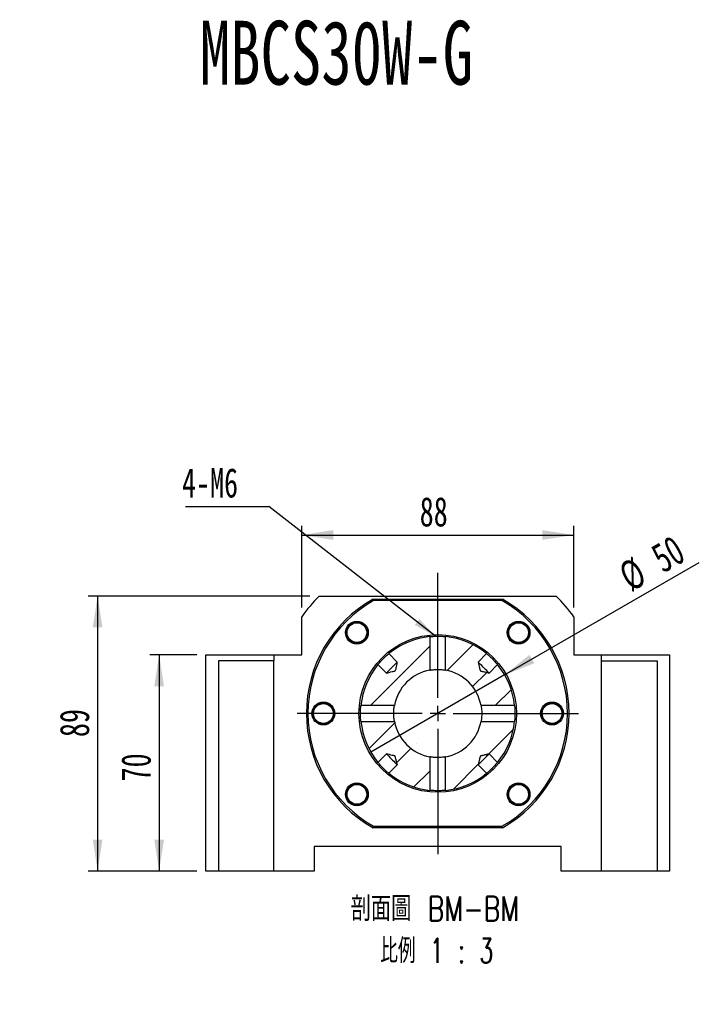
# Model space of a CAD drawing. Header units: millimetres. Extents: x 28 to 287, y 5 to 200.
# Tile 3 of 5: x 106 to 180, y 93 to 200. Entities that reach past the tile are written whole.
import ezdxf

# ---------------------------------------------------------------- set-up
doc = ezdxf.new("R2010")
doc.units = ezdxf.units.MM
doc.layers.add('圖層0', color=7, linetype='Continuous')
doc.styles.add('SLDTEXTSTYLE0', font='TXT', dxfattribs={"width": 0.7})
doc.styles.add('SLDTEXTSTYLE3', font='TXT', dxfattribs={"width": 0.633333})
doc.styles.add('SLDTEXTSTYLE4', font='TXT', dxfattribs={"width": 0.7, "bigfont": 'bigfont'})
doc.styles.add('SLDTEXTSTYLE5', font='TXT', dxfattribs={"width": 0.75, "bigfont": 'bigfont'})
doc.styles.add('SLDTEXTSTYLE6', font='TXT', dxfattribs={"width": 0.65625, "bigfont": 'bigfont'})
doc.dimstyles.new('SLDDIMSTYLE2', dxfattribs={"dimtxt": 0.18, "dimasz": 2.5, "dimexe": 0, "dimexo": 0.0625, "dimgap": 0, "dimtad": 0, "dimtih": 1, "dimtoh": 1, "dimdec": 0, "dimrnd": 1e-09, "dimzin": 0, "dimdsep": 46, "dimtxsty": 'Standard', "dimsah": 1, "dimcen": 0.09, "dimadec": 0, "dimazin": 0, "dimtfac": 2.5, "dimtdec": 0, "dimtofl": 0, "dimtmove": 0, "dimatfit": 3, "dimfxl": 0, "dimfrac": 2, "dimtolj": 1, "dimtzin": 0, "dimarcsym": 0})
doc.dimstyles.new('SLDDIMSTYLE3', dxfattribs={"dimtxt": 3.389974, "dimasz": 2.5, "dimexe": 0, "dimexo": 0.0625, "dimgap": 0.847493, "dimtad": 1, "dimlfac": 3, "dimrnd": 1e-09, "dimzin": 12, "dimdsep": 46, "dimtxsty": 'SLDTEXTSTYLE0', "dimsah": 1, "dimcen": 0.09, "dimadec": 0, "dimazin": 3, "dimtfac": 1, "dimtofl": 0, "dimtmove": 0, "dimatfit": 3, "dimfxl": 0, "dimfrac": 2, "dimtolj": 1, "dimtzin": 12, "dimarcsym": 0})
doc.dimstyles.new('SLDDIMSTYLE4', dxfattribs={"dimtxt": 3.389974, "dimasz": 2.5, "dimexe": 0, "dimexo": 0.0625, "dimgap": 0.847493, "dimtad": 1, "dimlfac": 3, "dimrnd": 1e-09, "dimzin": 12, "dimdsep": 46, "dimtxsty": 'SLDTEXTSTYLE0', "dimblk1": 'NONE', "dimsah": 1, "dimcen": 0, "dimadec": 0, "dimazin": 3, "dimtfac": 1, "dimtmove": 0, "dimatfit": 3, "dimldrblk": 'NONE', "dimfxl": 0, "dimfrac": 2, "dimtolj": 1, "dimtzin": 12, "dimarcsym": 0})

# ---------------------------------------------------------------- blocks, each defined once
blk = doc.blocks.new('SW_SYMBOL_HOLE_DIAM')
at = {"layer": '圖層0', "color": 0}
blk.add_line((300, 0), (700, 1000), dxfattribs=at)
blk.add_circle((500, 500), 350, dxfattribs=at)
blk = doc.blocks.new('SW_SYMBOL_HOLE_SPOT')
at = {"layer": '圖層0', "color": 0}
for p, q in [((0, 875), (0, 75)), ((1600, 75), (1600, 875)), ((0, 75), (1600, 75))]:
    blk.add_line(p, q, dxfattribs=at)
blk = doc.blocks.new('SW_NOTE_1')
at = {"layer": '圖層0', "color": 0}
blk.add_line((21.85, 0), (0, 0), dxfattribs=at)
at = {"layer": '圖層0', "color": 0, "xscale": 0.003964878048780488, "yscale": 0.003964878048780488, "zscale": 0.003964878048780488}
for name, p in [('SW_SYMBOL_HOLE_DIAM', (5.99, 5.75)), ('SW_SYMBOL_HOLE_DIAM', (7.68, 0.52)), ('SW_SYMBOL_HOLE_SPOT', (0.48, 0.52))]:
    blk.add_blockref(name, p, dxfattribs=at)
at = {"layer": '圖層0', "color": 0, "char_height": 3.175, "attachment_point": 1}
for s, insert, style in [('14\\M+18AD1\\M+190FA', (10.02, 9.45), 'SLDTEXTSTYLE4'), ('6 -', (0.48, 9.45), 'SLDTEXTSTYLE3'), ('20', (11.7, 4.21), 'SLDTEXTSTYLE0')]:
    blk.add_mtext(s, dxfattribs=dict(at, insert=insert, style=style))
blk = doc.blocks.new('_D_8')
at = {"layer": '圖層0', "color": 7}
for p, q in [((124.78, 131.05), (119.73, 131.05)), ((120.73, 131.05), (120.73, 107.72)), ((124.78, 107.72), (119.73, 107.72))]:
    blk.add_line(p, q, dxfattribs=at)
for points in [[(120.73, 131.05), (120.21, 127.66), (121.25, 127.66)], [(120.73, 107.72), (121.25, 111.11), (120.21, 111.11)]]:
    blk.add_solid(points, dxfattribs=at)
at = {"layer": '圖層0', "color": 7, "insert": (116.64, 117.39), "char_height": 3.175, "attachment_point": 1, "rotation": 90, "style": 'SLDTEXTSTYLE0'}
blk.add_mtext('70', dxfattribs=at)
blk = doc.blocks.new('_D_9')
at = {"layer": '圖層0', "color": 7}
for q in [(179, 141), (143.57, 120.55)]:
    blk.add_line((158, 128.88), q, dxfattribs=at)
blk.add_solid([(158, 128.88), (161.2, 130.13), (160.68, 131.03)], dxfattribs=at)
at = {"layer": '圖層0', "color": 7, "char_height": 3.175, "attachment_point": 1, "rotation": 30, "style": 'SLDTEXTSTYLE0'}
for s, insert in [('50', (173.51, 142.55)), ('%%c', (170.03, 140.54))]:
    blk.add_mtext(s, dxfattribs=dict(at, insert=insert))
blk = doc.blocks.new('_NONE')
blk = doc.blocks.new('_D_10')
at = {"layer": '圖層0', "color": 7}
for p, q in [((136.99, 137.38), (113.09, 137.38)), ((114.09, 137.38), (114.09, 107.72)), ((124.78, 107.72), (113.09, 107.72))]:
    blk.add_line(p, q, dxfattribs=at)
for points in [[(114.09, 137.38), (113.57, 133.99), (114.61, 133.99)], [(114.09, 107.72), (114.61, 111.11), (113.57, 111.11)]]:
    blk.add_solid(points, dxfattribs=at)
at = {"layer": '圖層0', "color": 7, "insert": (110, 122.17), "char_height": 3.175, "attachment_point": 1, "rotation": 90, "style": 'SLDTEXTSTYLE0'}
blk.add_mtext('89', dxfattribs=at)
blk = doc.blocks.new('_D_11')
at = {"layer": '圖層0', "color": 7}
for p, q in [((136.12, 136.15), (136.12, 144.96)), ((165.45, 136.15), (165.45, 144.96)), ((136.12, 143.96), (165.45, 143.96))]:
    blk.add_line(p, q, dxfattribs=at)
for points in [[(136.12, 143.96), (139.51, 143.44), (139.51, 144.49)], [(165.45, 143.96), (162.06, 144.49), (162.06, 143.44)]]:
    blk.add_solid(points, dxfattribs=at)
at = {"layer": '圖層0', "color": 7, "insert": (148.84, 148.06), "char_height": 3.175, "attachment_point": 1, "style": 'SLDTEXTSTYLE0'}
blk.add_mtext('88', dxfattribs=at)
blk = doc.blocks.new('SW_NOTE_2')
at = {"layer": '圖層0', "color": 0, "char_height": 2.6458, "attachment_point": 2}
for s, insert, style in [('\\M+19655\\M+196CA\\M+19AA4 BM-BM', (11.33, 3.41), 'SLDTEXTSTYLE5'), ('\\M+194E4\\M+197E1 1 : 3', (11.52, -1.12), 'SLDTEXTSTYLE6')]:
    blk.add_mtext(s, dxfattribs=dict(at, insert=insert, style=style))
blk = doc.blocks.new('SW_NOTE_3')
at = {"layer": '圖層0', "color": 0}
blk.add_line((-8.96, 0), (0, 0), dxfattribs=at)
at = {"layer": '圖層0', "color": 0, "insert": (-9.35, 4.13), "char_height": 3.175, "attachment_point": 1, "style": 'SLDTEXTSTYLE0'}
blk.add_mtext('4-M6', dxfattribs=at)
blk = doc.blocks.new('SW_CENTERMARKSYMBOL_7')
at = {"layer": '圖層0', "color": 0}
for p, q in [((0, 1.67), (0, 15.17)), ((-1.67, 0), (-15.17, 0)), ((0, 0), (-0.83, 0)), ((0, 0), (0, 0.83)), ((0, 0), (0, -0.83)), ((0, 0), (0.83, 0)), ((1.67, 0), (15.17, 0)), ((0, -1.67), (0, -15.17))]:
    blk.add_line(p, q, dxfattribs=at)

msp = doc.modelspace()

# ---------------------------------------------------------------- hatches: boundary and pattern name
at = {"linetype": 'Continuous', "lineweight": 18}
h = msp.add_hatch(dxfattribs=at)
h.set_pattern_fill('ANSI31', style=0)
edge = h.paths.add_edge_path(flags=0)
edge.add_spline(control_points=[(146.4231, 130.254), (146.3455, 129.9431), (146.3594, 129.5915), (146.1849, 129.3227), (146.1832, 129.32), (146.181, 129.3176), (146.1785, 129.3156), (146.1748, 129.3127), (146.1705, 129.3107), (146.1662, 129.309), (146.1461, 129.3009), (146.1248, 129.2963), (146.1038, 129.2908), (146.0204, 129.2691), (145.9367, 129.2485), (145.8531, 129.2276), (145.6503, 129.1769), (145.4476, 129.1263), (145.2448, 129.0758)], knot_values=[0.00160115, 0.00160115, 0.00160115, 0.00160115, 0.00448512, 0.00448512, 0.00448512, 0.00451263, 0.00451263, 0.00451263, 0.00455287, 0.00455287, 0.00455287, 0.0047395, 0.0047395, 0.0047395, 0.00548227, 0.00548227, 0.00548227, 0.00728301, 0.00728301, 0.00728301, 0.00728301], weights=[1, 1, 1, 1, 1, 1, 1, 1, 1, 1, 1, 1, 1, 1, 1, 1, 1, 1, 1], degree=3, periodic=0)
edge.add_line((145.2448, 129.0758), (144.3315, 129.989))
edge.add_arc((150.7837, 124.7152), 8.3333, 140.738055, 174.146742)
edge.add_line((142.4938, 125.565), (146.1103, 125.565))
edge.add_arc((150.7837, 124.7152), 4.75, 100.306513, 169.693487, ccw=False)
edge.add_line((149.9338, 129.3885), (149.9338, 133.005))
edge.add_arc((150.7837, 124.7152), 8.3333, 95.853258, 129.261945)
edge.add_line((145.5098, 131.1673), (146.4231, 130.254))
h = msp.add_hatch(dxfattribs=at)
h.set_pattern_fill('ANSI31', style=0)
edge = h.paths.add_edge_path(flags=0)
edge.add_spline(control_points=[(156.3226, 129.0758), (156.2648, 129.0902), (156.2071, 129.1046), (156.1494, 129.119), (156.0254, 129.1499), (155.9013, 129.1808), (155.7773, 129.2118), (155.7132, 129.2278), (155.649, 129.2439), (155.5849, 129.26), (155.5518, 129.2683), (155.5186, 129.2766), (155.4855, 129.2851), (155.4682, 129.2896), (155.451, 129.294), (155.4339, 129.2987), (155.4249, 129.3012), (155.4159, 129.3037), (155.407, 129.3068), (155.4021, 129.3085), (155.3973, 129.3103), (155.3928, 129.3129), (155.3898, 129.3147), (155.387, 129.3169), (155.3847, 129.3196), (155.3818, 129.323), (155.3798, 129.3271), (155.3781, 129.3312), (155.3705, 129.3493), (155.3663, 129.3686), (155.3613, 129.3876), (155.3414, 129.463), (155.3228, 129.5388), (155.3039, 129.6145), (155.2506, 129.8277), (155.1974, 130.0409), (155.1443, 130.254)], knot_values=[0.00166281, 0.00166281, 0.00166281, 0.00166281, 0.00219817, 0.00219817, 0.00219817, 0.00334877, 0.00334877, 0.00334877, 0.00394363, 0.00394363, 0.00394363, 0.00425148, 0.00425148, 0.00425148, 0.0044114, 0.0044114, 0.0044114, 0.00449565, 0.00449565, 0.00449565, 0.00454207, 0.00454207, 0.00454207, 0.00457389, 0.00457389, 0.00457389, 0.00461429, 0.00461429, 0.00461429, 0.00479178, 0.00479178, 0.00479178, 0.00549736, 0.00549736, 0.00549736, 0.00748436, 0.00748436, 0.00748436, 0.00748436], weights=[1, 1, 1, 1, 1, 1, 1, 1, 1, 1, 1, 1, 1, 1, 1, 1, 1, 1, 1, 1, 1, 1, 1, 1, 1, 1, 1, 1, 1, 1, 1, 1, 1, 1, 1, 1, 1], degree=3, periodic=0)
edge.add_line((155.1443, 130.254), (156.0576, 131.1673))
edge.add_arc((150.7837, 124.7152), 8.3333, 50.738055, 84.146742)
edge.add_line((151.6335, 133.005), (151.6335, 129.3885))
edge.add_arc((150.7837, 124.7152), 4.75, 10.306513, 79.693487, ccw=False)
edge.add_line((155.457, 125.565), (159.0736, 125.565))
edge.add_arc((150.7837, 124.7152), 8.3333, 5.853258, 39.261945)
edge.add_line((157.2358, 129.989), (156.3226, 129.0758))
h = msp.add_hatch(dxfattribs=at)
h.set_pattern_fill('ANSI31', style=0)
edge = h.paths.add_edge_path(flags=0)
edge.add_line((146.4231, 119.1763), (145.5098, 118.263))
edge.add_arc((150.7837, 124.7152), 8.3333, 230.738055, 264.146742)
edge.add_line((149.9338, 116.4253), (149.9338, 120.0418))
edge.add_arc((150.7837, 124.7152), 4.75, 190.306513, 259.693487, ccw=False)
edge.add_line((146.1103, 123.8653), (142.4938, 123.8653))
edge.add_arc((150.7837, 124.7152), 8.3333, 185.853258, 219.261945)
edge.add_line((144.3315, 119.4413), (145.2448, 120.3545))
edge.add_spline(control_points=[(145.2448, 120.3545), (145.458, 120.3014), (145.6712, 120.2482), (145.8843, 120.1949), (145.96, 120.176), (146.0358, 120.1574), (146.1112, 120.1376), (146.1302, 120.1326), (146.1495, 120.1283), (146.1676, 120.1208), (146.1717, 120.119), (146.1758, 120.117), (146.1792, 120.1141), (146.1819, 120.1119), (146.1842, 120.109), (146.1859, 120.106), (146.1885, 120.1015), (146.1903, 120.0967), (146.192, 120.0918), (146.1951, 120.083), (146.1976, 120.0739), (146.2001, 120.0649), (146.2048, 120.0478), (146.2093, 120.0306), (146.2137, 120.0134), (146.2222, 119.9802), (146.2305, 119.9471), (146.2388, 119.9139), (146.2549, 119.8498), (146.271, 119.7857), (146.287, 119.7215), (146.318, 119.5975), (146.3489, 119.4735), (146.3799, 119.3494), (146.3943, 119.2917), (146.4087, 119.234), (146.4231, 119.1763)], knot_values=[0.00983119, 0.00983119, 0.00983119, 0.00983119, 0.01180865, 0.01180865, 0.01180865, 0.01251084, 0.01251084, 0.01251084, 0.01268747, 0.01268747, 0.01268747, 0.01272768, 0.01272768, 0.01272768, 0.01275935, 0.01275935, 0.01275935, 0.01280554, 0.01280554, 0.01280554, 0.01288939, 0.01288939, 0.01288939, 0.01304854, 0.01304854, 0.01304854, 0.01335491, 0.01335491, 0.01335491, 0.01394692, 0.01394692, 0.01394692, 0.01509198, 0.01509198, 0.01509198, 0.01562478, 0.01562478, 0.01562478, 0.01562478], weights=[1, 1, 1, 1, 1, 1, 1, 1, 1, 1, 1, 1, 1, 1, 1, 1, 1, 1, 1, 1, 1, 1, 1, 1, 1, 1, 1, 1, 1, 1, 1, 1, 1, 1, 1, 1, 1], degree=3, periodic=0)
h = msp.add_hatch(dxfattribs=at)
h.set_pattern_fill('ANSI31', style=0)
edge = h.paths.add_edge_path(flags=0)
edge.add_line((156.0576, 118.263), (155.1443, 119.1763))
edge.add_spline(control_points=[(155.1443, 119.1763), (155.1974, 119.3895), (155.2506, 119.6026), (155.3039, 119.8158), (155.3228, 119.8915), (155.3414, 119.9673), (155.3613, 120.0427), (155.3663, 120.0617), (155.3705, 120.081), (155.3781, 120.0991), (155.3798, 120.1032), (155.3818, 120.1073), (155.3847, 120.1107), (155.387, 120.1134), (155.3898, 120.1156), (155.3928, 120.1174), (155.3973, 120.12), (155.4021, 120.1218), (155.407, 120.1235), (155.4159, 120.1266), (155.4249, 120.1291), (155.4339, 120.1316), (155.451, 120.1363), (155.4682, 120.1407), (155.4855, 120.1452), (155.5186, 120.1537), (155.5518, 120.162), (155.5849, 120.1703), (155.649, 120.1864), (155.7132, 120.2025), (155.7773, 120.2185), (155.9013, 120.2495), (156.0254, 120.2804), (156.1494, 120.3114), (156.2071, 120.3258), (156.2648, 120.3402), (156.3226, 120.3545)], knot_values=[0.00983119, 0.00983119, 0.00983119, 0.00983119, 0.01180865, 0.01180865, 0.01180865, 0.01251084, 0.01251084, 0.01251084, 0.01268747, 0.01268747, 0.01268747, 0.01272768, 0.01272768, 0.01272768, 0.01275935, 0.01275935, 0.01275935, 0.01280554, 0.01280554, 0.01280554, 0.01288939, 0.01288939, 0.01288939, 0.01304854, 0.01304854, 0.01304854, 0.01335491, 0.01335491, 0.01335491, 0.01394692, 0.01394692, 0.01394692, 0.01509198, 0.01509198, 0.01509198, 0.01562478, 0.01562478, 0.01562478, 0.01562478], weights=[1, 1, 1, 1, 1, 1, 1, 1, 1, 1, 1, 1, 1, 1, 1, 1, 1, 1, 1, 1, 1, 1, 1, 1, 1, 1, 1, 1, 1, 1, 1, 1, 1, 1, 1, 1, 1], degree=3, periodic=0)
edge.add_line((156.3226, 120.3545), (157.2358, 119.4413))
edge.add_arc((150.7837, 124.7152), 8.3333, 320.738055, 354.146742)
edge.add_line((159.0736, 123.8653), (155.457, 123.8653))
edge.add_arc((150.7837, 124.7152), 4.75, 280.306513, 349.693487, ccw=False)
edge.add_line((151.6335, 120.0418), (151.6335, 116.4253))
edge.add_arc((150.7837, 124.7152), 8.3333, 275.853258, 309.261945)

# ---------------------------------------------------------------- linework, layer by layer
at = {"color": 7, "linetype": 'Continuous', "lineweight": 25}
for p, q in [((137.9948, 137.3818), (163.5726, 137.3818)), ((143.8135, 137.0485), (143.8575, 136.8818)), ((143.8135, 137.0485), (157.7538, 137.0485)), ((157.7099, 136.8818), (157.7538, 137.0485)), ((157.7099, 136.8818), (143.8575, 136.8818)), ((136.117, 131.0485), (136.117, 135.1501)), ((165.4503, 135.1501), (165.4503, 131.0485)), ((142.7661, 134.292), (143.0007, 134.0886)), ((149.9338, 133.005), (149.9338, 129.3885)), ((151.6335, 129.3885), (151.6335, 133.005)), ((158.9911, 132.4546), (158.7199, 132.6057)), ((125.7837, 107.7152), (125.7837, 131.0485)), ((125.7837, 131.0485), (133.117, 131.0485)), ((133.117, 131.0485), (133.117, 130.3818)), ((133.117, 131.0485), (136.117, 131.0485)), ((146.4231, 130.254), (145.5098, 131.1673)), ((156.0576, 131.1673), (155.1443, 130.254)), ((165.4503, 131.0485), (168.4503, 131.0485)), ((168.4503, 131.0485), (175.7837, 131.0485)), ((168.4503, 130.3818), (168.4503, 131.0485)), ((175.7837, 131.0485), (175.7837, 107.7152)), ((127.117, 130.3818), (127.117, 107.7152)), ((133.117, 130.3818), (127.117, 130.3818)), ((133.117, 107.7152), (133.117, 130.3818)), ((144.3315, 129.989), (145.2448, 129.0758)), ((156.3226, 129.0758), (157.2358, 129.989)), ((168.4503, 107.7152), (168.4503, 130.3818)), ((168.4503, 130.3818), (174.4503, 130.3818)), ((174.4503, 130.3818), (174.4503, 107.7152)), ((138.9639, 125.6967), (139.2351, 125.5456)), ((146.1103, 125.565), (142.4938, 125.565)), ((159.0736, 125.565), (155.457, 125.565)), ((142.4938, 123.8653), (146.1103, 123.8653)), ((155.457, 123.8653), (159.0736, 123.8653)), ((162.6034, 123.7336), (162.3322, 123.8847)), ((145.2448, 120.3545), (144.3315, 119.4413)), ((149.9338, 120.0418), (149.9338, 116.4253)), ((151.6335, 116.4253), (151.6335, 120.0418)), ((157.2358, 119.4413), (156.3226, 120.3545)), ((145.5098, 118.263), (146.4231, 119.1763)), ((155.1443, 119.1763), (156.0576, 118.263)), ((142.5762, 116.9757), (142.8475, 116.8246)), ((158.8012, 115.1383), (158.5666, 115.3417)), ((143.8135, 112.3818), (143.8575, 112.5485)), ((157.7538, 112.3818), (143.8135, 112.3818)), ((143.8575, 112.5485), (157.7099, 112.5485)), ((157.7099, 112.5485), (157.7538, 112.3818)), ((164.117, 110.3818), (137.4503, 110.3818)), ((137.4503, 110.3818), (137.4503, 107.7152)), ((164.117, 107.7152), (164.117, 110.3818)), ((127.117, 107.7152), (125.7837, 107.7152)), ((133.117, 107.7152), (127.117, 107.7152)), ((137.4503, 107.7152), (133.117, 107.7152)), ((168.4503, 107.7152), (164.117, 107.7152)), ((174.4503, 107.7152), (168.4503, 107.7152)), ((175.7837, 107.7152), (174.4503, 107.7152))]:
    msp.add_line(p, q, dxfattribs=at)
at = {"color": 7, "linetype": 'Continuous', "lineweight": 25, "flags": 128}
for points in [[(146.4231, 130.254), (146.4036, 130.2346), (146.3519, 130.1829), (146.2708, 130.1018), (146.165, 129.996), (146.0404, 129.8714), (145.9041, 129.735), (145.7638, 129.5948), (145.6275, 129.4585), (145.5029, 129.3338), (145.397, 129.228), (145.3159, 129.1469), (145.2642, 129.0952), (145.2448, 129.0758)], [(156.3226, 129.0758), (156.3031, 129.0952), (156.2514, 129.1469), (156.1703, 129.228), (156.0645, 129.3338), (155.9399, 129.4585), (155.8036, 129.5948), (155.6633, 129.735), (155.527, 129.8714), (155.4024, 129.996), (155.2965, 130.1018), (155.2154, 130.1829), (155.1637, 130.2346), (155.1443, 130.254)], [(145.2448, 120.3545), (145.2642, 120.3351), (145.3159, 120.2834), (145.397, 120.2023), (145.5029, 120.0965), (145.6275, 119.9719), (145.7638, 119.8355), (145.9041, 119.6953), (146.0404, 119.559), (146.165, 119.4344), (146.2708, 119.3285), (146.3519, 119.2474), (146.4036, 119.1957), (146.4231, 119.1763)], [(155.1443, 119.1763), (155.1637, 119.1957), (155.2154, 119.2474), (155.2965, 119.3285), (155.4024, 119.4344), (155.527, 119.559), (155.6633, 119.6953), (155.8036, 119.8355), (155.9399, 119.9719), (156.0645, 120.0965), (156.1703, 120.2023), (156.2514, 120.2834), (156.3031, 120.3351), (156.3226, 120.3545)]]:
    msp.add_lwpolyline(points, dxfattribs=at)
at = {"color": 7, "linetype": 'Continuous', "lineweight": 25}
for centre, radius in [((142.0627, 133.4361), 1.2333), ((142.0627, 133.4361), 1.1333), ((142.0627, 133.4361), 1.0667), ((159.5047, 133.4361), 1.2333), ((159.5047, 133.4361), 1.1333), ((159.5047, 133.4361), 1.0667), ((150.7837, 124.7152), 8.5), ((138.4503, 124.7152), 1.2333), ((138.4503, 124.7152), 1.1333), ((138.4503, 124.7152), 1.0667), ((163.117, 124.7152), 1.2333), ((163.117, 124.7152), 1.1333), ((163.117, 124.7152), 1.0667), ((142.0627, 115.9942), 1.2333), ((142.0627, 115.9942), 1.1333), ((142.0627, 115.9942), 1.0667), ((159.5047, 115.9942), 1.2333), ((159.5047, 115.9942), 1.1333), ((159.5047, 115.9942), 1.0667)]:
    msp.add_circle(centre, radius, dxfattribs=at)
for radius, start, end in [(18, 135.275087, 144.569055), (14.1667, 119.472932, 240.527068), (14.1667, 299.472932, 60.527068), (18, 35.430945, 44.724913), (14, 119.651845, 240.348155), (14, 299.651845, 60.348155), (8.3333, 95.853258, 129.261945), (8.3333, 50.738055, 84.146742), (8.3333, 140.738055, 174.146742), (8.3333, 5.853258, 39.261945), (4.75, 100.306513, 169.693487), (4.75, 10.306513, 79.693487), (8.3333, 185.853258, 219.261945), (4.75, 190.306513, 259.693487), (4.75, 280.306513, 349.693487), (8.3333, 320.738055, 354.146742), (8.3333, 230.738055, 264.146742), (8.3333, 275.853258, 309.261945)]:
    msp.add_arc((150.7837, 124.7152), radius, start, end, dxfattribs=at)
for points, knots in [([(142.9185, 132.7327), (142.9599, 132.7891), (143.0378, 132.8951), (143.1143, 133.0731), (143.1603, 133.2519), (143.1756, 133.4362), (143.1603, 133.6205), (143.0989, 133.8599), (142.9721, 134.0997), (142.8236, 134.2383), (142.7661, 134.292)], [0, 0, 0, 0, 0.12050848, 0.22645428, 0.33240026, 0.43834608, 0.54429232, 0.65023824, 0.86443843, 1, 1, 1, 1]), ([(158.5231, 133.9497), (158.4941, 133.886), (158.4395, 133.7664), (158.401, 133.5765), (158.3925, 133.392), (158.4153, 133.2086), (158.4679, 133.0313), (158.577, 132.8095), (158.7501, 132.6007), (158.9238, 132.4954), (158.9911, 132.4546)], [0, 0, 0, 0, 0.12050828, 0.22645443, 0.33240025, 0.43834616, 0.54429228, 0.65023819, 0.86443875, 1, 1, 1, 1]), ([(159.4094, 134.571), (159.3817, 134.5711), (159.2239, 134.5721), (158.9558, 134.4436), (158.6786, 134.2234), (158.5692, 134.0309), (158.5231, 133.9497)], [0, 0, 0, 0, 0.07323241, 0.41734331, 0.7542525, 1, 1, 1, 1]), ([(141.9238, 132.3058), (141.9509, 132.3), (142.1052, 132.2667), (142.3939, 132.3378), (142.7103, 132.4966), (142.8567, 132.6627), (142.9185, 132.7327)], [0, 0, 0, 0, 0.073232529, 0.417343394, 0.754252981, 1, 1, 1, 1]), ([(149.9338, 133.005), (149.9351, 133.0052), (149.941, 133.0058), (150.0041, 133.0122), (150.1712, 133.0268), (150.4083, 133.0414), (150.6878, 133.0496), (150.9776, 133.0478), (151.2455, 133.0369), (151.4602, 133.0217), (151.6029, 133.0082), (151.6235, 133.0061), (151.6335, 133.005)], [0, 0, 0, 0, 0.03048108, 0.13858232, 0.24688915, 0.35569132, 0.46450771, 0.57283739, 0.68093902, 0.78942042, 0.89830303, 1, 1, 1, 1]), ([(144.3315, 129.989), (144.3345, 129.9927), (144.3422, 130.0022), (144.4053, 130.0788), (144.5283, 130.2225), (144.6961, 130.4081), (144.8914, 130.6103), (145.0931, 130.8049), (145.2778, 130.9719), (145.4213, 131.0946), (145.497, 131.1569), (145.5063, 131.1645), (145.5098, 131.1673)], [0, 0, 0, 0, 0.066743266, 0.174869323, 0.283363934, 0.392247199, 0.500930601, 0.609141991, 0.717341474, 0.826005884, 0.934894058, 1, 1, 1, 1]), ([(156.0576, 131.1673), (156.0612, 131.1644), (156.0707, 131.1566), (156.1473, 131.0935), (156.291, 130.9706), (156.4766, 130.8028), (156.6788, 130.6074), (156.8735, 130.4058), (157.0404, 130.221), (157.1631, 130.0775), (157.2254, 130.0018), (157.233, 129.9925), (157.2358, 129.989)], [0, 0, 0, 0, 0.066743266, 0.174869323, 0.283363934, 0.392247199, 0.500930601, 0.609141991, 0.717341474, 0.826005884, 0.934894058, 1, 1, 1, 1]), ([(145.2448, 129.0758), (145.4475, 129.1257), (145.7339, 129.1963), (146.0414, 129.2762), (146.1502, 129.3019), (146.178, 129.3139), (146.2496, 129.4036), (146.3161, 129.6175), (146.3638, 129.9341), (146.4033, 130.1474), (146.4231, 130.254)], [0, 0, 0, 0, 0.32311123, 0.45638849, 0.48986388, 0.49706893, 0.50199747, 0.6650203, 0.83248812, 1, 1, 1, 1]), ([(155.1443, 130.254), (155.1966, 130.0407), (155.2675, 129.7515), (155.3483, 129.4445), (155.3712, 129.3451), (155.3834, 129.3197), (155.394, 129.3115), (155.411, 129.3052), (155.442, 129.2963), (155.5014, 129.281), (155.6158, 129.2522), (155.8372, 129.1969), (156.0831, 129.1355), (156.2648, 129.0902), (156.3226, 129.0758)], [0, 0, 0, 0, 0.34052858, 0.46144884, 0.49185117, 0.49875885, 0.5041949, 0.51217249, 0.52667864, 0.55421655, 0.60723038, 0.70966877, 0.90780771, 1, 1, 1, 1]), ([(149.9338, 129.3885), (149.935, 129.3887), (149.9406, 129.3897), (150.0013, 129.4008), (150.1647, 129.4261), (150.3992, 129.452), (150.6779, 129.4669), (150.9668, 129.4644), (151.2341, 129.4459), (151.4507, 129.4194), (151.6003, 129.3947), (151.6225, 129.3906), (151.6335, 129.3885)], [0, 0, 0, 0, 0.02879806, 0.1356551, 0.24311154, 0.35210308, 0.46119432, 0.56881184, 0.67568524, 0.783642, 0.89288698, 1, 1, 1, 1]), ([(139.4319, 124.2016), (139.4609, 124.2653), (139.5155, 124.3849), (139.554, 124.5748), (139.5625, 124.7593), (139.5397, 124.9427), (139.4871, 125.12), (139.378, 125.3418), (139.2049, 125.5506), (139.0312, 125.6559), (138.9639, 125.6967)], [0, 0, 0, 0, 0.12050858, 0.22645449, 0.33240041, 0.43834638, 0.5442922, 0.65023826, 0.86443839, 1, 1, 1, 1]), ([(142.4938, 123.8653), (142.4927, 123.8755), (142.4905, 123.8964), (142.4771, 124.0399), (142.4618, 124.255), (142.4521, 124.4942), (142.4492, 124.7472), (142.4537, 125.0011), (142.4668, 125.2551), (142.4821, 125.4477), (142.492, 125.5481), (142.4933, 125.5604), (142.4938, 125.565)], [0, 0, 0, 0, 0.10282744, 0.21097116, 0.31960327, 0.42846636, 0.50002208, 0.60831232, 0.71658964, 0.82521628, 0.93408124, 1, 1, 1, 1]), ([(146.1103, 123.8653), (146.1086, 123.8744), (146.1051, 123.8936), (146.0825, 124.0281), (146.0556, 124.2376), (146.0373, 124.4805), (146.0315, 124.7401), (146.0395, 124.9993), (146.0623, 125.2522), (146.0892, 125.4453), (146.1071, 125.5475), (146.1094, 125.5602), (146.1103, 125.565)], [0, 0, 0, 0, 0.09644261, 0.20342004, 0.3118694, 0.42114141, 0.5000371, 0.60753146, 0.7149857, 0.82349048, 0.93275705, 1, 1, 1, 1]), ([(155.457, 125.565), (155.4572, 125.5638), (155.4583, 125.5582), (155.4693, 125.4976), (155.4946, 125.3341), (155.5205, 125.0996), (155.5354, 124.8209), (155.5329, 124.5321), (155.5144, 124.2647), (155.4879, 124.0481), (155.4632, 123.8985), (155.4591, 123.8763), (155.457, 123.8653)], [0, 0, 0, 0, 0.02879806, 0.1356551, 0.24311154, 0.35210308, 0.46119432, 0.56881184, 0.67568524, 0.783642, 0.89288698, 1, 1, 1, 1]), ([(159.0736, 125.565), (159.0737, 125.5637), (159.0743, 125.5578), (159.0808, 125.4948), (159.0953, 125.3277), (159.1099, 125.0905), (159.1181, 124.811), (159.1164, 124.5212), (159.1054, 124.2533), (159.0902, 124.0386), (159.0768, 123.8959), (159.0746, 123.8753), (159.0736, 123.8653)], [0, 0, 0, 0, 0.03048108, 0.13858232, 0.24688915, 0.35569132, 0.46450771, 0.57283739, 0.68093902, 0.78942042, 0.89830303, 1, 1, 1, 1]), ([(163.0218, 125.85), (162.9941, 125.8502), (162.8363, 125.8511), (162.5682, 125.7226), (162.291, 125.5024), (162.1816, 125.3099), (162.1354, 125.2287)], [0, 0, 0, 0, 0.07323244, 0.41734363, 0.7542526, 1, 1, 1, 1]), ([(162.1354, 125.2287), (162.1064, 125.1651), (162.0519, 125.0454), (162.0133, 124.8555), (162.0049, 124.671), (162.0276, 124.4876), (162.0803, 124.3103), (162.1893, 124.0885), (162.3624, 123.8797), (162.5361, 123.7744), (162.6034, 123.7336)], [0, 0, 0, 0, 0.12050858, 0.22645449, 0.33240041, 0.43834638, 0.5442922, 0.65023826, 0.86443839, 1, 1, 1, 1]), ([(138.5455, 123.5803), (138.5732, 123.5801), (138.7311, 123.5792), (138.9991, 123.7077), (139.2764, 123.9279), (139.3858, 124.1204), (139.4319, 124.2016)], [0, 0, 0, 0, 0.07323244, 0.41734363, 0.7542526, 1, 1, 1, 1]), ([(146.4231, 119.1763), (146.4087, 119.234), (146.3633, 119.4157), (146.302, 119.6616), (146.2467, 119.883), (146.2178, 119.9974), (146.2025, 120.0569), (146.1936, 120.0879), (146.1874, 120.1049), (146.1791, 120.1155), (146.1538, 120.1276), (146.0543, 120.1506), (145.7473, 120.2313), (145.4582, 120.3022), (145.2448, 120.3545)], [0, 0, 0, 0, 0.09219229, 0.29033123, 0.39276962, 0.44578345, 0.47332136, 0.48782751, 0.4958051, 0.50124115, 0.50814883, 0.53855116, 0.65947142, 1, 1, 1, 1]), ([(151.6335, 120.0418), (151.6323, 120.0416), (151.6267, 120.0406), (151.5661, 120.0295), (151.4026, 120.0042), (151.1681, 119.9783), (150.8895, 119.9634), (150.6006, 119.9659), (150.3332, 119.9844), (150.1166, 120.011), (149.967, 120.0356), (149.9448, 120.0397), (149.9338, 120.0418)], [0, 0, 0, 0, 0.02879806, 0.1356551, 0.24311154, 0.35210308, 0.46119432, 0.56881184, 0.67568524, 0.783642, 0.89288698, 1, 1, 1, 1]), ([(156.3226, 120.3545), (156.2648, 120.3402), (156.0831, 120.2948), (155.8372, 120.2335), (155.6158, 120.1781), (155.5014, 120.1493), (155.442, 120.134), (155.411, 120.1251), (155.394, 120.1188), (155.3834, 120.1106), (155.3712, 120.0852), (155.3483, 119.9858), (155.2675, 119.6788), (155.1966, 119.3896), (155.1443, 119.1763)], [0, 0, 0, 0, 0.09219229, 0.29033123, 0.39276962, 0.44578345, 0.47332136, 0.48782751, 0.4958051, 0.50124115, 0.50814883, 0.53855116, 0.65947142, 1, 1, 1, 1]), ([(145.5098, 118.263), (145.5061, 118.2659), (145.4966, 118.2737), (145.4201, 118.3368), (145.2763, 118.4597), (145.0907, 118.6276), (144.8885, 118.8229), (144.6939, 119.0245), (144.527, 119.2093), (144.4042, 119.3528), (144.3419, 119.4285), (144.3343, 119.4378), (144.3315, 119.4413)], [0, 0, 0, 0, 0.066743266, 0.174869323, 0.283363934, 0.392247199, 0.500930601, 0.609141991, 0.717341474, 0.826005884, 0.934894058, 1, 1, 1, 1]), ([(157.2358, 119.4413), (157.2329, 119.4376), (157.2251, 119.4281), (157.162, 119.3515), (157.0391, 119.2078), (156.8713, 119.0222), (156.6759, 118.82), (156.4743, 118.6254), (156.2895, 118.4585), (156.146, 118.3357), (156.0703, 118.2734), (156.061, 118.2658), (156.0576, 118.263)], [0, 0, 0, 0, 0.066743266, 0.174869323, 0.283363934, 0.392247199, 0.500930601, 0.609141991, 0.717341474, 0.826005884, 0.934894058, 1, 1, 1, 1]), ([(143.0443, 115.4806), (143.0733, 115.5443), (143.1278, 115.6639), (143.1664, 115.8538), (143.1748, 116.0383), (143.1521, 116.2217), (143.0994, 116.399), (142.9904, 116.6208), (142.8172, 116.8297), (142.6436, 116.9349), (142.5762, 116.9757)], [0, 0, 0, 0, 0.12050828, 0.22645443, 0.33240025, 0.43834616, 0.54429228, 0.65023819, 0.86443875, 1, 1, 1, 1]), ([(159.6435, 117.1245), (159.6164, 117.1303), (159.4621, 117.1636), (159.1734, 117.0925), (158.857, 116.9337), (158.7106, 116.7676), (158.6488, 116.6976)], [0, 0, 0, 0, 0.073232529, 0.417343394, 0.754252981, 1, 1, 1, 1]), ([(151.6335, 116.4253), (151.6233, 116.4242), (151.6025, 116.422), (151.4589, 116.4086), (151.2438, 116.3933), (151.0046, 116.3836), (150.7516, 116.3807), (150.4977, 116.3852), (150.2437, 116.3983), (150.0511, 116.4136), (149.9508, 116.4235), (149.9385, 116.4248), (149.9338, 116.4253)], [0, 0, 0, 0, 0.10282744, 0.21097116, 0.31960327, 0.42846636, 0.50002208, 0.60831232, 0.71658964, 0.82521628, 0.93408124, 1, 1, 1, 1]), ([(158.6488, 116.6976), (158.6074, 116.6412), (158.5295, 116.5353), (158.453, 116.3572), (158.407, 116.1784), (158.3918, 115.9942), (158.407, 115.8098), (158.4684, 115.5704), (158.5952, 115.3306), (158.7437, 115.1921), (158.8012, 115.1383)], [0, 0, 0, 0, 0.12050848, 0.22645428, 0.33240026, 0.43834608, 0.54429232, 0.65023824, 0.86443843, 1, 1, 1, 1]), ([(142.1579, 114.8593), (142.1856, 114.8592), (142.3434, 114.8582), (142.6115, 114.9868), (142.8887, 115.2069), (142.9981, 115.3994), (143.0443, 115.4806)], [0, 0, 0, 0, 0.07323241, 0.41734331, 0.7542525, 1, 1, 1, 1])]:
    msp.add_open_spline(points, degree=3, knots=knots, dxfattribs=at)

# ---------------------------------------------------------------- block references
at = {"layer": '圖層0', "color": 7}
for name, p in [('SW_NOTE_3', (132.5468, 147.0454)), ('SW_CENTERMARKSYMBOL_7', (150.7837, 124.7152)), ('SW_NOTE_1', (78.5921, 93.8812))]:
    msp.add_blockref(name, p, dxfattribs=at)
at = {"layer": '圖層0'}
msp.add_blockref('SW_NOTE_2', (139.1518, 101.5724), dxfattribs=at)

# ---------------------------------------------------------------- texts
at = {"layer": '圖層0', "color": 7, "insert": (125.1199, 199.4116), "char_height": 6.87917, "attachment_point": 1, "style": 'SLDTEXTSTYLE0'}
msp.add_mtext('MBCS30W-G', dxfattribs=at)

# ---------------------------------------------------------------- dimensions: what is measured, and where the dimension line sits
at = {"layer": '圖層0', "color": 7}
dim = msp.add_linear_dim(base=(165.4503, 143.9641), p1=(136.117, 135.1501), p2=(165.4503, 135.1501), dimstyle='SLDDIMSTYLE3', dxfattribs=at)
dim.commit()
dim.dimension.update_dxf_attribs({"geometry": '_D_11', "text_midpoint": (150.829, 143.9641), "dimtype": 160})
dim = msp.add_diameter_dim_2p(p1=(143.5668, 120.5485), p2=(158.0005, 128.8818), dimstyle='SLDDIMSTYLE4', dxfattribs=at)
dim.commit()
dim.dimension.update_dxf_attribs({"geometry": '_D_9', "text_midpoint": (175.6305, 139.0605), "dimtype": 163})
for base, p1, picture, middle in [((114.0924, 107.7152), (137.9948, 137.3818), '_D_10', (114.0924, 124.1573)), ((120.7279, 107.7152), (125.7837, 131.0485), '_D_8', (120.7279, 119.3818))]:
    dim = msp.add_linear_dim(base=base, p1=p1, p2=(125.7837, 107.7152), angle=90, dimstyle='SLDDIMSTYLE3', dxfattribs=at)
    dim.commit()
    dim.dimension.update_dxf_attribs({"geometry": picture, "text_midpoint": middle, "dimtype": 160})

# ---------------------------------------------------------------- leaders
msp.add_leader([(150.5397, 133.0449), (132.5468, 147.0454)], dimstyle='SLDDIMSTYLE2', dxfattribs=at)

doc.saveas('drawing.dxf')
